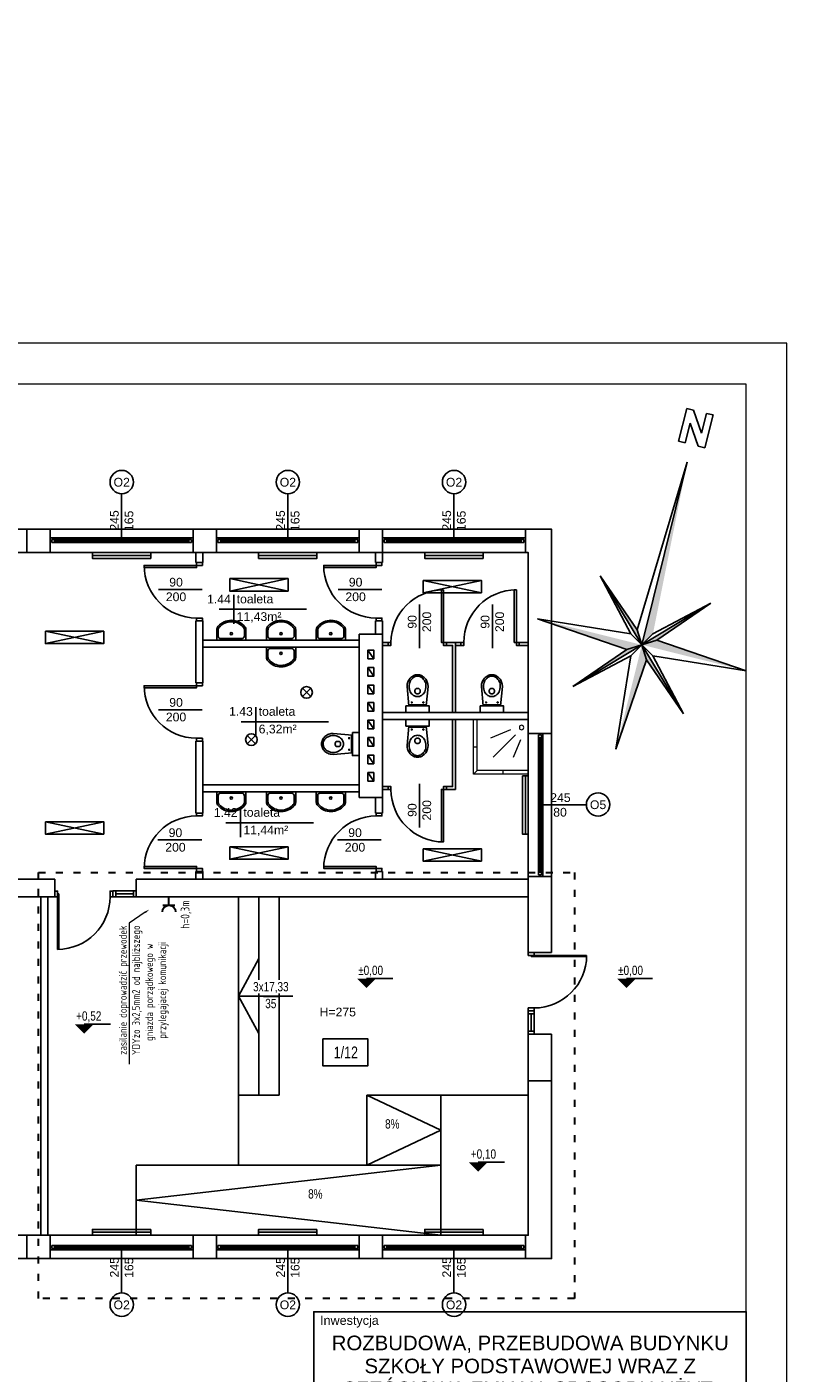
# Model space of a CAD drawing. Header units: millimetres. Extents: x -2994 to 13921, y -9859 to 2415.
# Tile 46 of 47: x 12588 to 13921, y -2039 to 268. Entities that reach past the tile are written whole.
import ezdxf
from ezdxf import colors
from ezdxf.entities.mleader import LeaderData, LeaderLine
from ezdxf.enums import TextEntityAlignment as Align
from ezdxf.math import Vec2, Vec3

# ---------------------------------------------------------------- set-up
doc = ezdxf.new("R2010")
doc.units = ezdxf.units.MM
doc.linetypes.add('ACAD_ISO03W100', pattern=[30, 12, -18])
for name, color, linetype, true_color in [('A_opis', 7, 'Continuous', 0x5e5e5e), ('A_opis_pom', 7, 'Continuous', 0x5e5e5e), ('A_rzędne', 7, 'Continuous', 0x5e5e5e), ('A_sc_istn', 253, 'Continuous', 0x828282), ('A_sc_proj', 7, 'Continuous', 0x5e5e5e), ('A_stolarka', 7, 'Continuous', 0x5e5e5e)]:
    doc.layers.add(name, color=color, linetype=linetype, true_color=true_color)
for name, color, linetype, lineweight in [('IE_OPISY_legenda', 7, 'Continuous', 25), ('IE_OPISY_ogólne', 7, 'Continuous', 30), ('IE_OŚW_oprawy podstawowe', 1, 'Continuous', 30), ('IE_SIŁA_gniazda 230V', 1, 'Continuous', 30), ('IE_SIŁA_gniazda 230V_zestawy', 1, 'Continuous', 30), ('IE_SIŁA_numery_obwodów', 7, 'Continuous', 20)]:
    doc.layers.add(name, color=color, linetype=linetype, lineweight=lineweight)
doc.layers.add('sanitarka', color=7, linetype='Continuous', lineweight=15, true_color=0x5e5e5e)
doc.styles.add('ARIAL', font='arial.ttf')
doc.styles.add('el', font='isocpeur.ttf', dxfattribs={"width": 0.8})
doc.styles.get("Standard").update_dxf_attribs({"font": 'arial.ttf'})
doc.styles.add('Strzałki', font='ic-isocp.shx', dxfattribs={"width": 0.8})
doc.linetypes.add('TRACKS', pattern='A,0.15,[130,ltypeshp.shx,S=0.25,R=0,X=0,Y=0],0.15', length=0.3)

# ---------------------------------------------------------------- blocks, each defined once
blk = doc.blocks.new('*U31')
for p, q in [((-95, 20), (-100, 20)), ((-100, 15), (-97.5, 15)), ((-97.5, 15), (-97.5, 17.5)), ((-97.5, 17.5), (-95, 17.5)), ((-92.5, 17.5), (-97.5, 17.5)), ((-97.5, 17.5), (-97.5, 12.5)), ((-97.5, 12.5), (-92.5, 12.5)), ((-95, 17.5), (-95, 20)), ((140, 20), (-95, 20)), ((-92.5, 12.5), (-92.5, 17.5)), ((137.5, 17.5), (-92.5, 17.5)), ((-92.5, 15), (137.5, 15)), ((-92.5, 12.5), (137.5, 12.5)), ((-92.5, 12.5), (137.5, 12.5)), ((142.5, 17.5), (137.5, 17.5)), ((137.5, 17.5), (137.5, 12.5)), ((137.5, 12.5), (142.5, 12.5)), ((145, 20), (140, 20)), ((140, 20), (140, 17.5)), ((140, 17.5), (142.5, 17.5)), ((142.5, 17.5), (142.5, 15)), ((142.5, 12.5), (142.5, 17.5)), ((142.5, 15), (145, 15))]:
    blk.add_line(p, q)
for points in [[(-100, 20), (-100, 15), (-97.5, 15)], [(145, 20), (145, 15), (142.5, 15)]]:
    blk.add_lwpolyline(points)
blk = doc.blocks.new('*U16')
blk.add_lwpolyline([(75, 0), (0, 0)])
for tag, p in [('S', (30, 5)), ('H', (30, -20))]:
    blk.add_attdef(tag, text='', height=15).set_placement(p, align=Align.CENTER)
blk = doc.blocks.new('*U15')
blk.add_lwpolyline([(75, 0), (0, 0)])
for tag, p in [('H', (30, 20)), ('S', (30, -5))]:
    blk.add_attdef(tag, text='', height=15, rotation=180).set_placement(p, align=Align.CENTER)
blk = doc.blocks.new('*U26')
for points in [[(35, 900), (35, 0), (0, 0), (0, 900)], [(-50, -100), (0, -100), (0, 0), (-50, 0)], [(950, 0), (950, -100), (900, -100), (900, 0)]]:
    blk.add_lwpolyline(points, close=True)
blk.add_arc((0, 0), 900, 0, 90)
blk = doc.blocks.new('A$C06B75830')
blk.add_lwpolyline([(-72.7, 30), (-94.5, 30), (-94.5, -30), (-73.8, -30)])
blk.add_lwpolyline([(-87.4, -30, 0.01945), (-86.8, -30), (-81, -30), (-73.8, -30, 0.181953), (-66.1, -27.1, 0.455925), (-66.4, 27.4, 0.199786), (-74.5, 30), (-85.8, 30)], format="xyb")
blk.add_lwpolyline([(-81, -27), (-73.8, -27, 0.181953), (-68.1, -24.8, 0.455925), (-68.3, 25.1, 0.203273), (-74.3, 27), (-85.8, 27, 0.340204), (-91.5, 22.6), (-91.5, -22.6, 0.429071), (-86.9, -27)], format="xyb", close=True)
blk.add_circle((-81.5, -0.2), 2.32)
blk = doc.blocks.new('natrysk')
at = {"layer": 'sanitarka'}
blk.add_lwpolyline([(-851.6, 853.1), (-764.1, 853.1), (-764.1, 940.6), (-851.6, 940.6)], close=True, dxfattribs=at)
for points in [[(-851.6, 853.1), (-851.6, 846.8), (-764.1, 846.8), (-757.8, 846.8), (-757.8, 940.6), (-764.1, 940.6)], [(-838.1, 905.5), (-825.5, 875.1)], [(-829.5, 914.2), (-791.4, 876.2)], [(-820.8, 922.8), (-786.6, 908.6)], [(-757.8, 893.7), (-764.1, 893.7)], [(-807.8, 853.1), (-807.8, 846.8)], [(-764.1, 853.1), (-757.8, 846.8)]]:
    blk.add_lwpolyline(points, dxfattribs=at)
blk.add_circle((-840, 926.8), 3.81, dxfattribs=at)
blk = doc.blocks.new('A$C2A952524')
for p, q in [((-6.5, -22.6), (26.5, -19.5)), ((-6.5, -52.4), (-6.5, -22.6)), ((-5, -22.9), (-5, -37.5)), ((26.7, -23), (24.4, -23.1)), ((26.5, -19.5), (30.1, -19.8)), ((28.9, -23.1), (26.7, -23)), ((30.1, -19.8), (32, -20.2)), ((32, -20.2), (33.8, -20.8)), ((33.8, -20.8), (35.7, -21.5)), ((35.7, -21.5), (37.4, -22.4)), ((37.4, -22.4), (39.1, -23.5)), ((-5, -52.1), (-5, -37.5)), ((9.1, -35.7), (9, -37.5)), ((9.1, -39.3), (9, -37.5)), ((9.4, -34.3), (9.1, -35.7)), ((9.4, -40.7), (9.1, -39.3)), ((10.1, -32.5), (9.4, -34.3)), ((10.1, -42.5), (9.4, -40.7)), ((11.1, -30.6), (10.1, -32.5)), ((11.1, -44.4), (10.1, -42.5)), ((12.4, -28.9), (11.1, -30.6)), ((12.4, -46.1), (11.1, -44.4)), ((14, -27.3), (12.4, -28.9)), ((14, -47.7), (12.4, -46.1)), ((15.7, -26.1), (14, -27.3)), ((14, -37.5), (14, -36.5)), ((14, -37.5), (14, -38.5)), ((17.3, -25.1), (15.7, -26.1)), ((19.5, -24.2), (17.3, -25.1)), ((17.5, -33), (19.5, -33)), ((17.5, -42), (19.5, -42)), ((21.6, -23.6), (19.5, -24.2)), ((24.4, -23.1), (21.6, -23.6)), ((23, -36.5), (23, -37.5)), ((23, -38.5), (23, -37.5)), ((31, -23.5), (28.9, -23.1)), ((33.1, -24.1), (31, -23.5)), ((35.2, -25), (33.1, -24.1)), ((36.6, -25.7), (35.2, -25)), ((38.5, -27), (36.6, -25.7)), ((40.3, -28.6), (38.5, -27)), ((39.1, -23.5), (40.6, -24.8)), ((41, -29.5), (40.3, -28.6)), ((41, -45.6), (40.3, -46.4)), ((40.6, -24.8), (42, -26.2)), ((42.2, -31.1), (41, -29.5)), ((42.2, -43.9), (41, -45.6)), ((42, -26.2), (43.2, -27.7)), ((42.9, -32.5), (42.2, -31.1)), ((42.9, -42.5), (42.2, -43.9)), ((43.3, -33.5), (42.9, -32.5)), ((43.3, -41.5), (42.9, -42.5)), ((43.2, -27.7), (44.2, -29.2)), ((43.2, -47.4), (44.2, -45.8)), ((43.8, -35.3), (43.3, -33.5)), ((43.8, -39.7), (43.3, -41.5)), ((44, -37.2), (43.8, -35.3)), ((44, -37.8), (43.8, -39.7)), ((44, -37.5), (44, -37.2)), ((44, -37.5), (44, -37.8)), ((44.2, -29.2), (45.1, -30.9)), ((44.2, -45.8), (45.1, -44.1)), ((45.1, -30.9), (45.7, -32.5)), ((45.1, -44.1), (45.7, -42.5)), ((45.7, -32.5), (46.1, -34.2)), ((45.7, -42.5), (46.1, -40.8)), ((46.1, -34.2), (46.4, -35.9)), ((46.1, -40.8), (46.4, -39.1)), ((46.4, -35.9), (46.5, -37.5)), ((46.4, -39.1), (46.5, -37.5)), ((-6.5, -52.4), (26.5, -55.5)), ((15.7, -48.9), (14, -47.7)), ((17.3, -49.9), (15.7, -48.9)), ((19.5, -50.8), (17.3, -49.9)), ((21.6, -51.4), (19.5, -50.8)), ((24.4, -51.9), (21.6, -51.4)), ((26.7, -52), (24.4, -51.9)), ((26.5, -55.5), (30.1, -55.2)), ((28.9, -51.9), (26.7, -52)), ((31, -51.5), (28.9, -51.9)), ((30.1, -55.2), (32, -54.8)), ((33.1, -50.9), (31, -51.5)), ((32, -54.8), (33.8, -54.2)), ((35.2, -50), (33.1, -50.9)), ((33.8, -54.2), (35.7, -53.5)), ((36.6, -49.4), (35.2, -50)), ((35.7, -53.5), (37.4, -52.6)), ((38.5, -48.1), (36.6, -49.4)), ((37.4, -52.6), (39.1, -51.5)), ((40.3, -46.4), (38.5, -48.1)), ((39.1, -51.5), (40.6, -50.2)), ((40.6, -50.2), (42, -48.8)), ((42, -48.8), (43.2, -47.4))]:
    blk.add_line(p, q)
for centre in [(-0.9, -27.6), (-0.9, -47.4)]:
    blk.add_circle(centre, 0.965)
for centre, start, end in [((17.5, -36.5), 90, 180), ((17.5, -38.5), 180, 270), ((19.5, -36.5), 0, 90), ((19.5, -38.5), 270, 0)]:
    blk.add_arc(centre, 3.5, start, end)
blk = doc.blocks.new('*U47')
for points in [[(35, 900), (35, 0), (0, 0), (0, 900)], [(-50, -50), (0, -50), (0, 0), (-50, 0)], [(950, 0), (950, -50), (900, -50), (900, 0)]]:
    blk.add_lwpolyline(points, close=True)
blk.add_arc((0, 0), 900, 0, 90)
blk = doc.blocks.new('*U48')
blk.add_wipeout([(-7.5, -5), (7.5, -5), (7.5, 5), (-7.5, 5)])
for points in [[(-7.5, -5), (7.5, -5), (7.5, 5)], [(-7.5, 5), (7.5, 5), (7.5, -5), (-7.5, -5)]]:
    blk.add_lwpolyline(points, close=True)
blk.add_lwpolyline([(-7.5, 5), (-7.5, 5), (7.5, 5), (7.5, 5)])
blk = doc.blocks.new('jndf')
at = {"layer": 'A_stolarka', "ltscale": 2}
for p, q in [((6686, -1555594), (6686, -1556544)), ((6686, -1555594), (6706, -1555594)), ((6706, -1555594), (6706, -1556544))]:
    blk.add_line(p, q, dxfattribs=at)
for points in [[(5756, -1555644), (5806, -1555644), (5806, -1555544), (5756, -1555544)], [(6706, -1555644), (6756, -1555644), (6756, -1555544), (6706, -1555544)]]:
    blk.add_lwpolyline(points, close=True, dxfattribs=at)
blk.add_arc((6706, -1555644), 900, 180, 270, dxfattribs=at)
blk = doc.blocks.new('StrzaPN7')
at = {"layer": 'A_rzędne', "color": 0, "linetype": 'ByBlock', "lineweight": -2}
for p, q in [((-2.5, 38.38), (-2.5, 44.68)), ((-2.5, 44.68), (-1.24, 44.68)), ((-1.24, 44.68), (1.28, 40.9)), ((1.28, 40.9), (1.28, 44.68)), ((1.28, 44.68), (2.54, 44.68)), ((2.54, 44.68), (2.54, 38.38)), ((1.28, 38.38), (-1.24, 42.16)), ((-1.24, 42.16), (-1.24, 38.38)), ((-1.24, 38.38), (-2.5, 38.38)), ((2.54, 38.38), (1.28, 38.38)), ((0, 35), (-1.5, 2.5)), ((0, 0), (0, 35)), ((0, 0), (-10.61, 10.61)), ((-10.61, 10.61), (-1.5, 2.5)), ((-10.61, 10.61), (-2.5, 1.5)), ((0, 0), (-10.61, 10.61)), ((0, 0), (10.61, 10.61)), ((0, 0), (10.61, 10.61)), ((10.61, 10.61), (1.5, 2.5)), ((10.61, 10.61), (2.5, 1.5)), ((-2.5, 1.5), (-20, 0)), ((-2.5, -1.5), (-20, 0)), ((0, 0), (-10.61, -10.61)), ((0, 0), (-10.61, -10.61)), ((-2.5, 1.5), (0, 0)), ((-2.5, -1.5), (0, 0)), ((-2.5, -1.5), (0, 0)), ((-1.5, 2.5), (0, 0)), ((-1.5, 2.5), (0, 0)), ((-1.5, 2.5), (0, 0)), ((-1.5, -2.5), (0, 0)), ((1.5, 2.5), (0, 0)), ((2.5, 1.5), (0, 0)), ((2.5, 1.5), (0, 0)), ((2.5, -1.5), (0, 0)), ((0, 0), (10.61, -10.61)), ((0, 0), (10.61, -10.61)), ((1.5, -2.5), (0, 0)), ((1.5, -2.5), (0, 0)), ((0, 0), (0, 0)), ((0, 0), (0, 0)), ((0, 0), (0, 0)), ((0, 0), (0, 0)), ((0, 0), (0, 0)), ((0, 0), (0, 0)), ((0, 0), (0, 0)), ((0, 0), (0, 0)), ((0, 0), (0, 0)), ((0, 0), (0, 0)), ((0, 0), (0, 0)), ((0, 0), (0, 0)), ((0, 0), (0, 0)), ((0, 0), (0, 0)), ((0, 0), (0, 0)), ((0, 0), (0, 0)), ((2.5, 1.5), (20, 0)), ((2.5, -1.5), (20, 0)), ((-10.61, -10.61), (-2.5, -1.5)), ((-10.61, -10.61), (-1.5, -2.5)), ((-1.5, -2.5), (0, -20)), ((1.5, -2.5), (0, -20)), ((10.61, -10.61), (1.5, -2.5)), ((10.61, -10.61), (2.5, -1.5))]:
    blk.add_line(p, q, dxfattribs=at)
for points in [[(0, 0), (0, 35), (1.5, 2.5)], [(-10.61, 10.61), (0, 0), (-1.5, 2.5)], [(10.61, 10.61), (0, 0), (2.5, 1.5)], [(-20, 0), (0, 0), (-2.5, -1.5)], [(-10.61, -10.61), (0, 0), (-2.5, -1.5)], [(20, 0), (0, 0), (2.5, 1.5)], [(0, -20), (0, 0), (1.5, -2.5)], [(10.61, -10.61), (0, 0), (1.5, -2.5)]]:
    blk.add_solid(points, dxfattribs=at)
blk = doc.blocks.new('E_ gniazdo_1x230V_IP20')
at = {"layer": 'IE_SIŁA_gniazda 230V'}
for p, q in [((14.4, 0), (0, 0)), ((14.4, 10.3), (14.4, -10.3))]:
    blk.add_line(p, q, dxfattribs=at)
blk.add_arc((25.7, 0), 11.3, 90, 270, dxfattribs=at)
at = {"layer": 'IE_SIŁA_numery_obwodów', "style": 'el', "width": 0.8}
blk.add_attdef('OBWÓD', text='', height=15, dxfattribs=at).set_placement((33.2, 0), align=Align.MIDDLE_LEFT)
blk = doc.blocks.new('A$C1B987AE8')
h = blk.add_hatch(color=252)
h.dxf.hatch_style = 1
h.paths.add_polyline_path([(-4514, 7779), (-4963, 8196), (-5147, 8020), (-4791, 7689), (-4791, 7296), (-4514, 7296)])
h = blk.add_hatch(color=253)
h.dxf.hatch_style = 1
h.paths.add_polyline_path([(-4837, 7669), (-5180, 7988), (-5372, 7804), (-5102, 7553), (-5102, 7296), (-4837, 7296)])
h = blk.add_hatch(color=254)
h.dxf.hatch_style = 1
h.paths.add_polyline_path([(-5148, 7533), (-5403, 7770), (-5403, 7296), (-5148, 7296)])
for p, q in [((-5147, 8020), (-4963, 8196)), ((-4514, 7779), (-4963, 8196)), ((-4791, 7689), (-5147, 8020)), ((-5403, 7770), (-5148, 7533)), ((-5403, 7296), (-5403, 7770)), ((-4791, 7296), (-4791, 7689)), ((-4514, 7296), (-4514, 7779)), ((-4514, 7296), (-4791, 7296))]:
    blk.add_line(p, q)
for points in [[(-5102, 7296), (-4837, 7296), (-4837, 7669), (-5180, 7988), (-5372, 7804)], [(-5102, 7296), (-5102, 7553), (-5372, 7804)], [(-5841, 7388), (-5472, 7388)], [(-5148, 7296), (-5148, 7533)], [(-4084, 7388), (-4453, 7388)], [(-5403, 7296), (-5148, 7296)]]:
    blk.add_lwpolyline(points)
at = {"layer": 'IE_OPISY_legenda'}
for p, q in [((-7416, 9440), (0, 9440)), ((-7416, 8465), (0, 8465)), ((-7416, 6659), (0, 6659)), ((-7416, 6247), (0, 6247)), ((-6077, 6247), (-6077, 4599)), ((-3498, 6247), (-3498, 4599)), ((-1339, 6247), (-1339, 4599)), ((-7416, 5835), (0, 5835)), ((-7416, 5423), (0, 5423)), ((-7416, 5011), (0, 5011)), ((-7416, 4599), (0, 4599)), ((-7416, 4499), (0, 4499)), ((-7313, 4599), (-103, 4599)), ((-2678, 4499), (-2678, 2851)), ((-7416, 3675), (0, 3675)), ((-2678, 3675), (-515, 3675)), ((-7416, 2851), (0, 2851)), ((-7416, 2439), (0, 2439)), ((-7416, 1107), (0, 1107))]:
    blk.add_line(p, q, dxfattribs=at)
at = {"layer": 'IE_OPISY_legenda', "ltscale": 0.5}
blk.add_lwpolyline([(-7416, 0), (-7416, 12401), (0, 12401), (0, 0)], close=True, dxfattribs=at)
blk.add_lwpolyline([(-7416, 0), (-7416, 12401), (0, 12401), (0, 0)], close=True, dxfattribs=at)
at = {"attachment_point": 1}
for s, width, insert, char_height in [('\\pt1019.69604;M{\\fArial|b1|i0|c238|p34;\\T0.95;DOM}', 177.99, (-5386, 7220), 203.94), ('\\pt611.81762;{\\fArial Narrow|b0|i0|c238|p34;\\T0.95;PROJEKTY\\T0.75;  \\T1; \\T1.15;BUDOWLANE}', 2398.14, (-5805, 6960), 122.36)]:
    blk.add_mtext_dynamic_manual_height_columns(s, width=width, gutter_width=12.5, heights=[0], dxfattribs=dict(at, insert=insert, char_height=char_height))
at = {"layer": 'IE_OPISY_legenda', "style": 'ARIAL'}
for s, height, p in [('Inwestycja', 154.5, (-7309, 12178)), ('Inwestor', 154.5, (-7307, 9176)), ('Biuro projektowe', 154.5, (-7307, 8201)), ('Opracowanie', 154.5, (-7307, 6374)), ('Imię i nazwisko', 154.5, (-5968, 5962)), ('Nr upr.', 154.5, (-3389, 5962)), ('Podpis', 154.5, (-1230, 5962)), ('Projektował', 154.5, (-7307, 5550)), ('mgr inż. Łukasz Radek', 154.5, (-5968, 5550)), ('SWK/0186/POOE/14', 154.5, (-3389, 5550)), ('Sprawdził', 154.5, (-7307, 4726)), ('mgr inż. Jarosław Kolera', 154.5, (-5968, 4726)), ('KL-214/93', 154.5, (-3389, 4726)), ('Stadium', 154.5, (-7286, 4215)), ('Skala', 154.5, (-2548, 4215)), ('PROJEKT TECHNICZNY', 154.5, (-7286, 3816)), ('1:100', 288.4, (-2548, 3816)), ('Branża', 154.5, (-7286, 3391)), ('Data', 154.5, (-2548, 3391)), ('07.2024', 288.4, (-2537, 2992)), ('Elektryczna', 154.5, (-7286, 2992)), ('Obiekt', 154.5, (-7286, 2567)), ('Przedmiot rysunku', 154.5, (-7307, 2175)), ('Nr rys.', 154.5, (-7307, 843))]:
    blk.add_text(s, height=height, dxfattribs=at).set_placement(p)
for s, height, p in [('ROZBUDOWA, PRZEBUDOWA BUDYNKU', 250, (-3704, 11743)), ('SZKOŁY PODSTAWOWEJ WRAZ Z', 250, (-3704, 11348)), ('CZĘŚCIOWĄ ZMIANĄ SPOSOBU UŻYT.', 250, (-3704, 10954)), ('NA KLUB DZIECIĘCY', 250, (-3704, 10568)), ('26-260 Fałków', 154.5, (-3708, 10243)), ('działki nr ewidencyjny 1223, 1222/3', 154.5, (-3708, 10024)), ('obręb ewiden. 0004 Fałków', 154.5, (-3708, 9811)), ('jednostka ewiden. 260501_2 Fałków', 154.5, (-3708, 9598)), ('Gmina Fałków', 154.5, (-3708, 8984)), ('ul. Zamkowa 1A, 26-260 Fałków', 154.5, (-3708, 8758)), ('Pracownia Projektowa MDOM', 154.5, (-1956, 7956)), ('Michał Pawlikowski', 154.5, (-1956, 7726)), ('ul. Piłsudskiego 29, 26-200 Końskie', 154.5, (-1956, 7489)), ('tel. 782 683 751', 154.5, (-1956, 7222)), ('e-mail: pbm-dom@o2.pl', 154.5, (-1956, 6973)), ('Stadium/Branża/Nr rysunku/Rewizja', 154.5, (-3708, 843))]:
    blk.add_text(s, height=height, dxfattribs=at).set_placement(p, align=Align.CENTER)
blk.add_text('KLUB DZIECIĘCY', height=154.5, dxfattribs=at).set_placement((-371, 2580), align=Align.RIGHT)

msp = doc.modelspace()

# ---------------------------------------------------------------- linework, layer by layer
at = {"layer": 'A_opis_pom', "ltscale": 2}
msp.add_lwpolyline([(13095.538, -1466.279), (13172.431, -1466.279), (13172.431, -1512.821), (13095.538, -1512.821)], close=True, dxfattribs=at)
at = {"layer": 'A_rzędne'}
for points in [[(13170.233, -1379.325, 0, 32, 0), (13170.233, -1363.325, 32, 32, 0)], [(13615.989, -1379.325, 0, 32, 0), (13615.989, -1363.325, 32, 32, 0)], [(12685.956, -1457.46, 0, 32, 0), (12685.956, -1441.46, 32, 32, 0)], [(13361.735, -1694.006, 0, 32, 0), (13361.735, -1678.006, 32, 32, 0)]]:
    msp.add_lwpolyline(points, format="xyseb", dxfattribs=at)
for points in [[(13170.233, -1363.325), (13215.233, -1363.325)], [(13615.989, -1363.325), (13660.989, -1363.325)], [(12685.956, -1441.46), (12730.956, -1441.46)], [(13361.735, -1678.006), (13406.735, -1678.006)]]:
    msp.add_lwpolyline(points, dxfattribs=at)
at = {"layer": 'A_sc_istn'}
for points in [[(10407.82, 2186.9), (11547.82, 2186.9), (11547.82, 306.9), (11427.82, 306.9), (11427.82, 266.9), (12037.82, 266.9), (12037.82, -403.1), (11747.82, -403.1), (11747.82, -593.1), (13487.82, -593.1), (13487.82, -1318.6)], [(10407.82, 2146.9), (11507.82, 2146.9), (11507.82, 346.9), (11387.82, 346.9), (11387.82, 226.9), (11997.82, 226.9), (11997.82, -363.1), (11707.82, -363.1), (11707.82, -633.1), (13447.82, -633.1), (13447.82, -1318.6)], [(12587.82, -633.1), (12587.82, -593.1)], [(12627.82, -633.1), (12627.82, -593.1)], [(12872.82, -633.1), (12872.82, -593.1)], [(12912.82, -633.1), (12912.82, -593.1)], [(13157.82, -633.1), (13157.82, -593.1)], [(13197.82, -633.1), (13197.82, -593.1)], [(13442.82, -633.1), (13442.82, -593.1)], [(12877.82, -650.233), (12877.82, -633.1)], [(12889.82, -650.233), (12889.82, -633.1)], [(13185.82, -650.233), (13185.82, -633.1)], [(13197.82, -650.233), (13197.82, -633.1)], [(12877.82, -650.233), (12889.82, -650.233)], [(13185.82, -650.233), (13197.82, -650.233)], [(12935.669, -698.991), (13035.669, -677.778)], [(13035.669, -698.991), (12935.669, -677.778)], [(13267.401, -702.086), (13367.401, -680.873)], [(13367.401, -702.086), (13267.401, -680.873)], [(12942.576, -705.362), (12942.576, -755.362)], [(13067.576, -730.362), (12917.576, -730.362)], [(12877.82, -856.267), (12877.82, -750.233)], [(12877.82, -750.233), (12889.82, -750.233)], [(12889.82, -856.267), (12889.82, -750.233)], [(13185.82, -773.1), (13185.82, -750.233)], [(13185.82, -750.233), (13197.82, -750.233)], [(13197.82, -773.1), (13197.82, -750.233)], [(12619.703, -789.108), (12719.703, -767.895)], [(12719.703, -789.108), (12619.703, -767.895)], [(13157.82, -783.1), (12889.82, -783.1)], [(13157.82, -1053.1), (13157.82, -773.1)], [(13197.82, -773.1), (13157.82, -773.1)], [(13197.82, -1053.1), (13197.82, -773.1)], [(13157.82, -795.1), (12889.82, -795.1)], [(13207.276, -787.1), (13197.82, -787.1)], [(13207.276, -792.1), (13197.82, -792.1)], [(13207.276, -792.1), (13207.276, -787.1)], [(13322.82, -907.1), (13322.82, -787.1), (13307.276, -787.1)], [(13307.276, -787.1), (13307.276, -792.1)], [(13317.82, -907.1), (13317.82, -792.1), (13307.276, -792.1)], [(13332.276, -787.1), (13322.82, -787.1)], [(13332.276, -792.1), (13322.82, -792.1)], [(13332.276, -792.1), (13332.276, -787.1)], [(13447.82, -787.1), (13432.276, -787.1)], [(13432.276, -787.1), (13432.276, -792.1)], [(13447.82, -792.1), (13432.276, -792.1)], [(12877.82, -856.267), (12889.82, -856.267)], [(13060.455, -865.647), (13074.597, -879.79)], [(13074.597, -865.647), (13060.455, -879.79)], [(12980.343, -898.012), (12980.343, -948.012)], [(13447.82, -907.1), (13197.82, -907.1)], [(13447.82, -919.1), (13197.82, -919.1)], [(13322.82, -919.1), (13322.82, -1039.1), (13307.276, -1039.1)], [(13317.82, -919.1), (13317.82, -1034.1), (13307.276, -1034.1)], [(13105.343, -923.012), (12955.343, -923.012)], [(13447.82, -943.1), (13487.82, -943.1)], [(12877.82, -1079.526), (12877.82, -956.267)], [(12877.82, -956.267), (12889.82, -956.267)], [(12889.82, -1079.526), (12889.82, -956.267)], [(12965.753, -946.606), (12979.895, -960.748)], [(12979.895, -946.606), (12965.753, -960.748)], [(13157.82, -1031.1), (12889.82, -1031.1)], [(13207.276, -1034.1), (13197.82, -1034.1)], [(13207.276, -1034.1), (13207.276, -1039.1)], [(13307.276, -1039.1), (13307.276, -1034.1)], [(13157.82, -1043.1), (12889.82, -1043.1)], [(13157.82, -1053.1), (13197.82, -1053.1)], [(13185.82, -1053.1), (13185.82, -1079.526)], [(13207.276, -1039.1), (13197.82, -1039.1)], [(13197.82, -1053.1), (13197.82, -1079.526)], [(12877.82, -1079.526), (12889.82, -1079.526)], [(12954.164, -1071.098), (12954.164, -1121.098)], [(13185.82, -1079.526), (13197.82, -1079.526)], [(12619.703, -1115.551), (12719.703, -1094.337)], [(12719.703, -1115.551), (12619.703, -1094.337)], [(13079.164, -1096.098), (12929.164, -1096.098)], [(12935.669, -1158.774), (13035.669, -1137.561)], [(13035.669, -1158.774), (12935.669, -1137.561)], [(13267.401, -1161.869), (13367.401, -1140.656)], [(13367.401, -1161.869), (13267.401, -1140.656)], [(12635.473, -1193.1), (11981.117, -1193.1)], [(13447.82, -1193.1), (12775.473, -1193.1)], [(12775.473, -1193.1), (12775.473, -1223.1)], [(12877.82, -1193.1), (12877.82, -1179.526)], [(12877.82, -1179.526), (12889.82, -1179.526)], [(12889.82, -1193.1), (12889.82, -1179.526)], [(13185.82, -1179.526), (13185.82, -1193.1)], [(13185.82, -1179.526), (13197.82, -1179.526)], [(13197.82, -1179.526), (13197.82, -1193.1)], [(13447.82, -1188.1), (13487.82, -1188.1)], [(12635.473, -1223.1), (11981.117, -1223.1)], [(12611.82, -1223.1), (12611.82, -1803.1)], [(12623.82, -1223.1), (12623.82, -1803.1)], [(13447.82, -1223.1), (12775.473, -1223.1)], [(13487.82, -1458.6), (13487.82, -1843.1), (10786.32, -1843.1)], [(13447.82, -1458.6), (13447.82, -1803.1), (10786.32, -1803.1)], [(12587.82, -1843.1), (12587.82, -1803.1)], [(12627.82, -1843.1), (12627.82, -1803.1)], [(12872.82, -1843.1), (12872.82, -1803.1)], [(12912.82, -1843.1), (12912.82, -1803.1)], [(13157.82, -1843.1), (13157.82, -1803.1)], [(13197.82, -1843.1), (13197.82, -1803.1)], [(13442.82, -1843.1), (13442.82, -1803.1)]]:
    msp.add_lwpolyline(points, dxfattribs=at)
for points in [[(12800.321, -633.1), (12700.321, -633.1), (12700.321, -643.1), (12800.321, -643.1)], [(13085.321, -633.1), (12985.321, -633.1), (12985.321, -643.1), (13085.321, -643.1)], [(13370.321, -633.1), (13270.321, -633.1), (13270.321, -643.1), (13370.321, -643.1)], [(12935.669, -677.778), (13035.669, -677.778), (13035.669, -698.991), (12935.669, -698.991)], [(13267.401, -680.873), (13367.401, -680.873), (13367.401, -702.086), (13267.401, -702.086)], [(12619.703, -767.895), (12719.703, -767.895), (12719.703, -789.108), (12619.703, -789.108)], [(13237.908, -895.502), (13237.908, -907.1), (13277.768, -907.1), (13277.768, -895.502)], [(13365.39, -895.502), (13365.39, -907.1), (13405.251, -907.1), (13405.251, -895.502)], [(13237.908, -930.698), (13237.908, -919.1), (13277.768, -919.1), (13277.768, -930.698)], [(13146.222, -941.226), (13157.82, -941.226), (13157.82, -981.086), (13146.222, -981.086)], [(13437.82, -1015.6), (13437.82, -1115.6), (13447.82, -1115.6), (13447.82, -1015.6)], [(12619.703, -1094.337), (12719.703, -1094.337), (12719.703, -1115.551), (12619.703, -1115.551)], [(12935.669, -1137.561), (13035.669, -1137.561), (13035.669, -1158.774), (12935.669, -1158.774)], [(13267.401, -1140.656), (13367.401, -1140.656), (13367.401, -1161.869), (13267.401, -1161.869)], [(12800.32, -1793.1), (12700.32, -1793.1), (12700.32, -1803.1), (12800.32, -1803.1)], [(13085.32, -1793.1), (12985.32, -1793.1), (12985.32, -1803.1), (13085.32, -1803.1)], [(13370.32, -1793.1), (13270.32, -1793.1), (13270.32, -1803.1), (13370.32, -1803.1)]]:
    msp.add_lwpolyline(points, close=True, dxfattribs=at)
at = {"layer": 'A_sc_istn', "linetype": 'TRACKS', "ltscale": 20}
for points in [[(12800.321, -638.1), (12700.321, -638.1)], [(13085.321, -638.1), (12985.321, -638.1)], [(13370.321, -638.1), (13270.321, -638.1)], [(13442.82, -1015.6), (13442.82, -1115.6)], [(12800.32, -1798.1), (12700.32, -1798.1)], [(13085.32, -1798.1), (12985.32, -1798.1)], [(13370.32, -1798.1), (13270.32, -1798.1)]]:
    msp.add_lwpolyline(points, dxfattribs=at)
at = {"layer": 'A_sc_istn'}
for centre, radius in [((12750.451, -512.216), 20), ((13035.451, -512.216), 20), ((13320.451, -512.216), 20), ((13067.526, -872.719), 10), ((12972.824, -953.677), 10), ((13567.471, -1064.933), 20), ((12750.451, -1922.076), 20), ((13035.451, -1922.076), 20), ((13320.451, -1922.076), 20)]:
    msp.add_circle(centre, radius, dxfattribs=at)
at = {"layer": 'A_sc_proj', "ltscale": 2}
for p, q in [((12635.473, -1193.1), (12635.473, -1223.1)), ((13487.82, -1318.6), (13447.82, -1318.6)), ((13447.82, -1458.6), (13487.82, -1458.6)), ((13447.82, -1538.6), (13487.82, -1538.6))]:
    msp.add_line(p, q, dxfattribs=at)
at = {"layer": 'A_stolarka', "ltscale": 2}
for p, q in [((12770.473, -1218.1), (12740.473, -1218.1)), ((13452.82, -1453.6), (13452.82, -1423.6))]:
    msp.add_line(p, q, dxfattribs=at)
at = {"layer": 'A_stolarka'}
for p, q in [((12950.77, -1683.1), (12950.77, -1223.1)), ((12985.77, -1563.1), (12985.77, -1223.1)), ((13020.77, -1563.1), (13020.77, -1223.1)), ((13020.77, -1563.1), (12950.77, -1563.1)), ((13170.77, -1683.1), (13170.77, -1563.1)), ((13170.77, -1563.1), (13297.82, -1623.1)), ((13297.82, -1683.1), (13297.82, -1563.1)), ((13297.82, -1623.1), (13170.77, -1683.1)), ((13297.82, -1683.1), (12775.473, -1743.1)), ((13297.82, -1803.1), (13297.82, -1683.1)), ((12775.473, -1743.1), (13297.82, -1803.1)), ((13297.82, -1803.1), (13297.82, -1793.1))]:
    msp.add_line(p, q, dxfattribs=at)
at = {"layer": 'A_stolarka', "ltscale": 2}
for points in [[(12735.473, -1223.1), (12740.473, -1223.1), (12740.473, -1213.1), (12735.473, -1213.1)], [(12735.473, -1213.1), (12775.473, -1213.1), (12775.473, -1223.1), (12735.473, -1223.1)], [(12775.473, -1223.1), (12770.473, -1223.1), (12770.473, -1213.1), (12775.473, -1213.1)], [(13457.82, -1418.6), (13457.82, -1423.6), (13447.82, -1423.6), (13447.82, -1418.6)], [(13447.82, -1418.6), (13447.82, -1458.6), (13457.82, -1458.6), (13457.82, -1418.6)], [(13457.82, -1458.6), (13457.82, -1453.6), (13447.82, -1453.6), (13447.82, -1458.6)]]:
    msp.add_lwpolyline(points, close=True, dxfattribs=at)
at = {"layer": 'A_stolarka'}
for points in [[(13447.82, -1563.1), (13170.77, -1563.1)], [(13297.82, -1683.1), (12775.473, -1683.1)], [(12775.473, -1803.1), (12775.473, -1683.1)]]:
    msp.add_lwpolyline(points, dxfattribs=at)

# ---------------------------------------------------------------- block references
at = {"layer": 'A_rzędne', "ltscale": 0.5, "xscale": 9.216000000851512, "yscale": 9.216000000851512, "zscale": 9.216000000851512, "rotation": 346.0405503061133}
msp.add_blockref('StrzaPN7', (13642.63, -791.233), dxfattribs=at)
at = {"layer": 'A_sc_istn', "linetype": 'ACAD_ISO03W100'}
ref = msp.add_blockref('*U15', (12750.32, -608.097), dxfattribs=dict(at, xscale=-1, rotation=269.9999999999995))
ref.add_attrib('S', '245', dxfattribs={"layer": '0', "height": 15, "rotation": 90}).set_placement((12745.32, -578.028), align=Align.CENTER)
ref.add_attrib('H', '165', dxfattribs={"layer": '0', "height": 15, "rotation": 90}).set_placement((12770.32, -578.721), align=Align.CENTER)
ref = msp.add_blockref('*U15', (13035.32, -608.097), dxfattribs=dict(at, xscale=-1, rotation=269.9999999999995))
ref.add_attrib('S', '245', dxfattribs={"layer": '0', "height": 15, "rotation": 90}).set_placement((13030.32, -578.028), align=Align.CENTER)
ref.add_attrib('H', '165', dxfattribs={"layer": '0', "height": 15, "rotation": 90}).set_placement((13055.32, -578.721), align=Align.CENTER)
ref = msp.add_blockref('*U15', (13320.32, -608.097), dxfattribs=dict(at, xscale=-1, rotation=269.9999999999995))
ref.add_attrib('S', '245', dxfattribs={"layer": '0', "height": 15, "rotation": 90}).set_placement((13315.32, -578.028), align=Align.CENTER)
ref.add_attrib('H', '165', dxfattribs={"layer": '0', "height": 15, "rotation": 90}).set_placement((13340.32, -578.721), align=Align.CENTER)
at = {"layer": 'A_sc_istn', "xscale": -1}
for name, p, rotation in [('*U31', (12772.82, -628.097), 359.9999999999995), ('*U31', (13057.82, -628.097), 359.9999999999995), ('*U31', (13342.82, -628.097), 359.9999999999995), ('A$C2A952524', (13295.323, -888.971), 270), ('A$C2A952524', (13422.805, -888.971), 270), ('*U31', (13452.824, -1088.1), 270), ('*U31', (12727.82, -1808.103), 180), ('*U31', (13012.82, -1808.103), 180), ('*U31', (13297.82, -1808.103), 180)]:
    msp.add_blockref(name, p, dxfattribs=dict(at, rotation=rotation))
at = {"layer": 'A_sc_istn'}
for name, p, xscale, yscale, zscale, rotation in [('*U26', (12878.82, -655.233), -0.1, 0.1, 0.1, 90), ('*U26', (13186.82, -655.233), -0.1, 0.1, 0.1, 90), ('A$C06B75830', (12938.471, -704.347), -0.8333333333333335, 0.8333333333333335, 0.8333333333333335, 270.0000000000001), ('A$C06B75830', (13023.802, -704.347), -0.8333333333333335, 0.8333333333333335, 0.8333333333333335, 270.0000000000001), ('A$C06B75830', (13109.133, -704.347), -0.8333333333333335, 0.8333333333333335, 0.8333333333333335, 270.0000000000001), ('A$C06B75830', (13023.802, -873.853), 0.8333333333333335, 0.8333333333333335, 0.8333333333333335, 269.9999999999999), ('*U26', (12878.82, -861.267), -0.1, 0.1, 0.1, 90), ('*U47', (13302.276, -1039.1), 0.1, 0.1, 0.1, 180), ('A$C06B75830', (12938.471, -1121.853), 0.8333333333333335, 0.8333333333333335, 0.8333333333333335, 269.9999999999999), ('A$C06B75830', (13023.802, -1121.853), 0.8333333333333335, 0.8333333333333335, 0.8333333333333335, 269.9999999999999), ('A$C06B75830', (13109.133, -1121.853), 0.8333333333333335, 0.8333333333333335, 0.8333333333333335, 269.9999999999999), ('*U26', (12878.82, -1174.526), 0.1, 0.1, 0.1, 90.00000000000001), ('*U26', (13186.82, -1174.526), 0.1, 0.1, 0.1, 90.00000000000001)]:
    msp.add_blockref(name, p, dxfattribs=dict(at, xscale=xscale, yscale=yscale, zscale=zscale, rotation=rotation))
at = {"layer": 'A_sc_istn', "linetype": 'ACAD_ISO03W100'}
for p in [(12813.603, -696.362), (13121.603, -696.362), (12813.603, -902.396), (12812.603, -1125.655), (13120.603, -1125.655)]:
    msp.add_blockref('*U16', p, dxfattribs=at).add_auto_attribs({'S': '90', 'H': '200'})
at = {"layer": 'A_sc_istn', "xscale": -0.1, "yscale": 0.1, "zscale": 0.1}
for p in [(13302.276, -787.1), (13427.276, -787.1)]:
    msp.add_blockref('*U47', p, dxfattribs=at)
at = {"layer": 'A_sc_istn', "linetype": 'ACAD_ISO03W100', "rotation": 270}
for p in [(13261.147, -721.882), (13386.147, -721.882)]:
    msp.add_blockref('*U15', p, dxfattribs=at).add_auto_attribs({'S': '90', 'H': '200'})
at = {"layer": 'A_sc_istn', "xscale": -1}
msp.add_blockref('natrysk', (12596.243, -1859.652), dxfattribs=at)
at = {"layer": 'A_sc_istn'}
for p, rotation in [((13139.691, -998.64), 180), ((13295.323, -937.229), 270)]:
    msp.add_blockref('A$C2A952524', p, dxfattribs=dict(at, rotation=rotation))
at = {"layer": 'A_sc_istn', "linetype": 'ACAD_ISO03W100'}
ref = msp.add_blockref('*U15', (13261.147, -1104.317), dxfattribs=dict(at, xscale=-1, rotation=270))
ref.add_attrib('S', '90', dxfattribs={"layer": '0', "height": 15, "rotation": 90}).set_placement((13256.147, -1074.444), align=Align.CENTER)
ref.add_attrib('H', '200', dxfattribs={"layer": '0', "height": 15, "rotation": 90}).set_placement((13281.147, -1074.813), align=Align.CENTER)
ref = msp.add_blockref('*U15', (13472.823, -1065.6), dxfattribs=dict(at, xscale=-1, rotation=180))
ref.add_attrib('S', '245', dxfattribs={"layer": '0', "height": 15}).set_placement((13502.892, -1060.6), align=Align.CENTER)
ref.add_attrib('H', '80', dxfattribs={"layer": '0', "height": 15}).set_placement((13502.2, -1085.6), align=Align.CENTER)
ref = msp.add_blockref('*U16', (12750.321, -1828.102), dxfattribs=dict(at, xscale=-1, rotation=90))
ref.add_attrib('S', '245', dxfattribs={"layer": '0', "height": 15, "rotation": 90}).set_placement((12745.321, -1858.033), align=Align.CENTER)
ref.add_attrib('H', '165', dxfattribs={"layer": '0', "height": 15, "rotation": 90}).set_placement((12770.321, -1858.725), align=Align.CENTER)
ref = msp.add_blockref('*U16', (13035.321, -1828.102), dxfattribs=dict(at, xscale=-1, rotation=90))
ref.add_attrib('S', '245', dxfattribs={"layer": '0', "height": 15, "rotation": 90}).set_placement((13030.321, -1858.033), align=Align.CENTER)
ref.add_attrib('H', '165', dxfattribs={"layer": '0', "height": 15, "rotation": 90}).set_placement((13055.321, -1858.725), align=Align.CENTER)
ref = msp.add_blockref('*U16', (13320.321, -1828.102), dxfattribs=dict(at, xscale=-1, rotation=90))
ref.add_attrib('S', '245', dxfattribs={"layer": '0', "height": 15, "rotation": 90}).set_placement((13315.321, -1858.033), align=Align.CENTER)
ref.add_attrib('H', '165', dxfattribs={"layer": '0', "height": 15, "rotation": 90}).set_placement((13340.321, -1858.725), align=Align.CENTER)
at = {"layer": 'A_stolarka', "xscale": -0.1, "yscale": 0.1, "zscale": 0.1}
msp.add_blockref('jndf', (13311.046, 154341.275), dxfattribs=at)
at = {"layer": 'A_stolarka', "xscale": 0.1, "yscale": 0.1, "zscale": 0.1, "rotation": 90}
msp.add_blockref('jndf', (-142106.554, -1994.173), dxfattribs=at)
at = {"layer": 'IE_OPISY_ogólne', "lineweight": 15, "xscale": 0.1, "yscale": 0.1, "zscale": 0.1}
msp.add_blockref('A$C1B987AE8', (13821.507, -3174.445), dxfattribs=at)
at = {"layer": 'IE_SIŁA_gniazda 230V_zestawy', "xscale": -1, "rotation": 90}
msp.add_blockref('E_ gniazdo_1x230V_IP20', (12831.447, -1223.1), dxfattribs=at)

# ---------------------------------------------------------------- texts
at = {"layer": 'A_rzędne', "style": 'Strzałki', "width": 0.8}
for s, p in [('±0,00', (13156.041, -1357.135)), ('±0,00', (13601.797, -1357.135)), ('+0,52', (12672.223, -1435.269)), ('+0,10', (13349.221, -1671.816))]:
    msp.add_text(s, height=16, dxfattribs=at).set_placement(p)
at = {"layer": 'A_sc_istn'}
for s, width, insert, char_height, attachment_point in [('{\\H0.5x;O2}', 232.59527, (12736.48, -520.212), 30, 7), ('{\\H0.5x;O2}', 232.59527, (13021.48, -520.212), 30, 7), ('{\\H0.5x;O2}', 232.59527, (13306.48, -520.212), 30, 7), ('{\\H0.5x;1.44}', 232.59527, (12937.576, -720.362), 30, 9), ('{\\H0.5x;toaleta}', 232.59527, (12947.576, -720.362), 30, 7), ('{\\H0.5x;11,43m²}', 232.59527, (12947.576, -735.362), 30, 1), ('{\\H0.5x;1.43}', 232.59527, (12975.343, -913.012), 30, 9), ('{\\H0.5x;toaleta}', 232.59527, (12985.343, -913.012), 30, 7), ('{\\H0.5x;6,32m²}', 232.59527, (12985.343, -928.012), 30, 1), ('{\\H0.5x;O5}', 232.59527, (13553.5, -1072.93), 30, 7), ('{\\H0.5x;1.42}', 232.59527, (12949.164, -1086.098), 30, 9), ('{\\H0.5x;toaleta}', 232.59527, (12959.164, -1086.098), 30, 7), ('{\\H0.5x;11,44m²}', 232.59527, (12959.164, -1101.098), 30, 1), ('H=275', 129.70481, (13121.029, -1420.61), 15, 5), ('{\\H0.5x;O2}', 232.59527, (12736.48, -1930.072), 30, 7), ('{\\H0.5x;O2}', 232.59527, (13021.48, -1930.072), 30, 7), ('{\\H0.5x;O2}', 232.59527, (13306.48, -1930.072), 30, 7)]:
    msp.add_mtext_dynamic_manual_height_columns(s, width=width, gutter_width=12.5, heights=[0], dxfattribs=dict(at, insert=insert, char_height=char_height, attachment_point=attachment_point))
at = {"layer": 'IE_OPISY_ogólne', "lineweight": 25, "style": 'el', "width": 0.8}
msp.add_text('h=0,3m', height=15, rotation=90, dxfattribs=at).set_placement((12866.579, -1277.924, 0))

# ---------------------------------------------------------------- leaders
at = {"layer": 'IE_OPISY_ogólne'}
ml = msp.add_multileader_mtext('Standard', dxfattribs=at)
ml.set_content('zasilanie doprowadzić przewodek YDYżo 3x2,5mm2 od najbliższego gniazda porządkowego w  przylegajacej komunikacji', color=256, style='el')
ml.set_leader_properties(lineweight=13)
ml.build(insert=Vec2(0, 0))
ml.multileader.update_dxf_attribs({"text_left_attachment_type": 6, "text_right_attachment_type": 6, "dogleg_length": 10, "arrow_head_size": 9, "scale": 0.9})
ctx = ml.context
ctx.base_point, ctx.scale, ctx.char_height, ctx.arrow_head_size, ctx.landing_gap_size, ctx.plane_origin, ctx.plane_x_axis, ctx.plane_y_axis = Vec3(12763.249, -1491.839), 0.9, 13.5, 9, 0.9, Vec3(12631.861, -1259.24), Vec3(0, 1), Vec3(-1, 0)
ctx.left_attachment, ctx.right_attachment, ctx.text_align_type = 6, 6, 1
notes = []
notes.append((ctx, [(1, (1, 1, 0), (12763.249, -1268.508), (0, -1), 6.071, [(0, [(12798.272, -1244.575)], 0, [])])]))
ctx.mtext.insert, ctx.mtext.text_direction, ctx.mtext.rotation, ctx.mtext.width, ctx.mtext.defined_height, ctx.mtext.alignment, ctx.mtext.flow_direction = Vec3(12745.699, -1383.209), Vec3(0, 1), 1.57079633, 257.71736, 7.161, 2, 5
for ctx, leaders in notes:
    for number, flags, end, landing, length, lines in leaders:
        leader = LeaderData()
        leader.index, (leader.has_last_leader_line, leader.has_dogleg_vector, leader.attachment_direction) = number, flags
        leader.last_leader_point, leader.dogleg_vector, leader.dogleg_length = Vec3(end), Vec3(landing), length
        for number, points, colour, breaks in lines:
            line = LeaderLine()
            line.index, line.vertices, line.color, line.breaks = number, Vec3.list(points), colors.encode_raw_color(colour), breaks
            leader.lines.append(line)
        ctx.leaders.append(leader)

# ---------------------------------------------------------------- next in the draw order: block references
at = {"layer": 'A_sc_istn', "rotation": 90}
for p in [(13177.841, -807.6), (13177.841, -837.6), (13177.841, -867.6), (13177.841, -897.6), (13177.841, -927.6), (13177.841, -957.6), (13177.841, -987.6), (13177.841, -1017.6)]:
    msp.add_blockref('*U48', p, dxfattribs=at)

# ---------------------------------------------------------------- next in the draw order: texts
at = {"layer": 'A_opis', "char_height": 16, "attachment_point": 5, "style": 'Strzałki', "bg_fill": 3, "box_fill_scale": 1.2, "bg_fill_color": 256}
for s, insert, bg_fill_transparency in [('35', (13006.132, -1406.1), 10554628), ('8%', (13214.52, -1612.378), 3932682), ('8%', (13082.547, -1732.378), 3932682)]:
    msp.add_mtext(s, dxfattribs=dict(at, insert=insert, bg_fill_transparency=bg_fill_transparency))
at = {"layer": 'A_opis_pom', "insert": (13134.837, -1489.795), "char_height": 20, "attachment_point": 5, "style": 'Strzałki', "bg_fill": 3, "box_fill_scale": 1.2, "bg_fill_color": 256, "bg_fill_transparency": 10554628}
msp.add_mtext('1/12', dxfattribs=at)

# ---------------------------------------------------------------- next in the draw order: linework, layer by layer
at = {"layer": 'A_opis'}
msp.add_lwpolyline([(13043.929, -1393.1), (12950.77, -1393.1)], dxfattribs=at)

# ---------------------------------------------------------------- next in the draw order: texts
at = {"layer": 'A_opis', "insert": (13006.206, -1378.576), "char_height": 16, "attachment_point": 5, "style": 'Strzałki', "bg_fill": 3, "box_fill_scale": 1.2, "bg_fill_color": 256, "bg_fill_transparency": 10554628}
msp.add_mtext('3x17,33', dxfattribs=at)

# ---------------------------------------------------------------- next in the draw order: linework, layer by layer
at = {"layer": 'A_opis'}
for q in [(12985.77, -1328.84), (12985.77, -1457.359)]:
    msp.add_line((12950.77, -1393.1), q, dxfattribs=at)
at = {"layer": 'IE_OPISY_ogólne', "lineweight": 15}
for points in [[(7951.507, -274.445), (7951.507, -3244.445), (13891.507, -3244.445), (13891.507, -274.445)], [(8111.507, -344.445), (8111.507, -3174.445), (13821.507, -3174.445), (13821.507, -344.445)]]:
    msp.add_lwpolyline(points, close=True, dxfattribs=at)
at = {"layer": 'IE_OŚW_oprawy podstawowe', "color": 0, "linetype": 'ACAD_ISO03W100'}
msp.add_lwpolyline([(12607.727, -1181.298), (13527.2, -1181.298), (13527.2, -1911.498), (12607.727, -1911.498)], close=True, dxfattribs=at)

doc.saveas('drawing.dxf')
